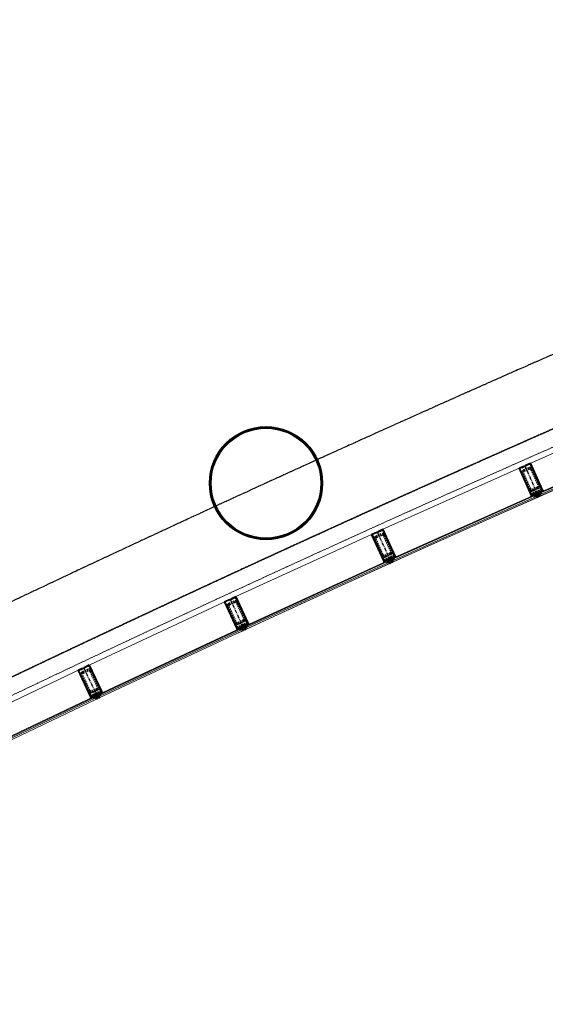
# Model space of a CAD drawing. Header units: millimetres. Extents: x 98667 to 994031, y -2704 to 533009.
# Tile 190 of 256: x 640217 to 644859, y 357176 to 365876. Entities that reach past the tile are written whole.
import ezdxf

# ---------------------------------------------------------------- set-up
doc = ezdxf.new("R2010")
doc.units = ezdxf.units.MM
for name, pattern in [('AP03000E0$0$CENTER', [50.8, 31.75, -6.35, 6.35, -6.35]), ('AP03000E0$0$HIDDEN', [9.525, 6.35, -3.175]), ('AP03000E0$0$HIDDENX2', [19.05, 12.7, -6.35]), ('sp00000g0$0$CENTER', [50.8, 31.75, -6.35, 6.35, -6.35])]:
    doc.linetypes.add(name, pattern=pattern)
for name, color, linetype in [('A-COL ENCLOUSER INNER', 1, 'Continuous'), ('A-COL ENCLOUSER OUTER', 6, 'Continuous'), ('sp00000g0$0$S-GRID', 1, 'sp00000g0$0$CENTER')]:
    doc.layers.add(name, color=color, linetype=linetype)
for name, color, linetype, lineweight in [('AP03000E0$0$A-GLAZ-FULL-EXTR', 2, 'Continuous', 20), ('AP03000E0$0$A-GLAZ-MULL-EXTR', 3, 'Continuous', 35), ('AP03000E0$0$A-WALL-FNSH', 1, 'Continuous', 15)]:
    doc.layers.add(name, color=color, linetype=linetype, lineweight=lineweight)
doc.layers.add('AP03000E0$0$A-Slab Edge Guide', color=55, linetype='Continuous', lineweight=15, plot=False)

msp = doc.modelspace()

# ---------------------------------------------------------------- linework, layer by layer
at = {"color": 251, "linetype": 'AP03000E0$0$CENTER'}
for p, q in [((644678, 361935), (644799.6, 361660.7)), ((643374.4, 361350.7), (643498.2, 361077.4)), ((642075.6, 360756), (642201.5, 360483.8)), ((640781.5, 360151.1), (640909.6, 359879.8))]:
    msp.add_line(p, q, dxfattribs=at)
at = {"layer": 'A-COL ENCLOUSER INNER', "color": 251}
for radius in [494, 485]:
    msp.add_circle((642392.1, 361780.8), radius, dxfattribs=at)
at = {"layer": 'A-COL ENCLOUSER OUTER', "color": 251}
msp.add_circle((642392.1, 361780.8), 500, dxfattribs=at)
at = {"layer": 'AP03000E0$0$A-GLAZ-FULL-EXTR', "color": 251}
for p, q in [((645969, 362501.4), (644695.1, 361942.5)), ((644803.5, 361695.3), (646077.5, 362254.2)), ((646079.9, 362248.7), (644805.9, 361689.8)), ((644810.8, 361678.8), (646084.7, 362237.7)), ((646089.5, 362226.7), (644815.6, 361667.8)), ((643391.5, 361358.4), (644660.9, 361927.4)), ((644771.3, 361681), (643501.9, 361112)), ((643504.3, 361106.5), (644773.8, 361675.5)), ((644778.7, 361664.6), (643509.3, 361095.6)), ((644762.3, 361657.2), (644757.4, 361668.2)), ((644758.6, 361665.4), (644764.1, 361667.9)), ((644761, 361660), (644758.6, 361665.4)), ((644762.8, 361670.6), (644773.8, 361675.5)), ((644767.7, 361659.7), (644762.8, 361670.6)), ((644764.1, 361667.9), (644766.5, 361662.4)), ((644778.7, 361664.6), (644767.7, 361659.7)), ((644773.8, 361675.5), (644771.3, 361681)), ((644773.8, 361675.5), (644778.7, 361664.6)), ((644783.6, 361653.6), (644778.7, 361664.6)), ((644805.9, 361689.8), (644803.5, 361695.3)), ((644816.9, 361694.6), (644805.9, 361689.8)), ((644805.9, 361689.8), (644810.8, 361678.8)), ((644810.8, 361678.8), (644821.8, 361683.6)), ((644815.6, 361667.8), (644810.8, 361678.8)), ((644821.8, 361683.6), (644816.9, 361694.6)), ((644823.6, 361694.3), (644818.1, 361691.9)), ((644818.1, 361691.9), (644820.6, 361686.4)), ((644820.6, 361686.4), (644826, 361688.8)), ((644827.3, 361686), (644822.4, 361697)), ((644826, 361688.8), (644823.6, 361694.3)), ((643514.2, 361084.6), (644783.6, 361653.6)), ((644766.5, 361662.4), (644761, 361660)), ((643357.4, 361343), (642092.5, 360763.9)), ((642204.9, 360518.4), (643469.8, 361097.5)), ((643472.3, 361092), (642207.4, 360512.9)), ((642212.4, 360502), (643477.3, 361081.1)), ((643482.3, 361070.2), (642217.4, 360491.1)), ((643460.9, 361073.6), (643455.9, 361084.5)), ((643457.2, 361081.8), (643462.6, 361084.3)), ((643459.7, 361076.3), (643457.2, 361081.8)), ((643465.1, 361078.8), (643459.7, 361076.3)), ((643461.4, 361087), (643472.3, 361092)), ((643466.4, 361076.1), (643461.4, 361087)), ((643462.6, 361084.3), (643465.1, 361078.8)), ((643477.3, 361081.1), (643466.4, 361076.1)), ((643469.8, 361097.5), (643472.3, 361092)), ((643472.3, 361092), (643477.3, 361081.1)), ((643477.3, 361081.1), (643482.3, 361070.2)), ((643501.9, 361112), (643504.3, 361106.5)), ((643515.3, 361111.4), (643504.3, 361106.5)), ((643504.3, 361106.5), (643509.3, 361095.6)), ((643509.3, 361095.6), (643520.2, 361100.5)), ((643509.3, 361095.6), (643514.2, 361084.6)), ((643520.2, 361100.5), (643515.3, 361111.4)), ((643522, 361111.2), (643516.5, 361108.7)), ((643516.5, 361108.7), (643519, 361103.2)), ((643519, 361103.2), (643524.5, 361105.7)), ((643525.7, 361102.9), (643520.8, 361113.9)), ((643524.5, 361105.7), (643522, 361111.2)), ((640798.4, 360159.1), (642058.6, 360748.2)), ((642172.9, 360503.6), (640912.7, 359914.5)), ((640915.3, 359909), (642175.5, 360498.2)), ((642180.6, 360487.3), (640920.3, 359898.2)), ((640925.4, 359887.3), (642185.6, 360476.4)), ((642164.3, 360479.7), (642159.2, 360490.5)), ((642160.4, 360487.8), (642165.9, 360490.4)), ((642163, 360482.4), (642160.4, 360487.8)), ((642168.4, 360484.9), (642163, 360482.4)), ((642164.6, 360493.1), (642175.5, 360498.2)), ((642169.7, 360482.2), (642164.6, 360493.1)), ((642165.9, 360490.4), (642168.4, 360484.9)), ((642180.6, 360487.3), (642169.7, 360482.2)), ((642175.5, 360498.2), (642172.9, 360503.6)), ((642175.5, 360498.2), (642180.6, 360487.3)), ((642185.6, 360476.4), (642180.6, 360487.3)), ((642207.4, 360512.9), (642204.9, 360518.4)), ((642218.3, 360517.9), (642207.4, 360512.9)), ((642207.4, 360512.9), (642212.4, 360502)), ((642212.4, 360502), (642223.3, 360507)), ((642217.4, 360491.1), (642212.4, 360502)), ((642223.3, 360507), (642218.3, 360517.9)), ((642225, 360517.7), (642219.6, 360515.2)), ((642219.6, 360515.2), (642222.1, 360509.7)), ((642222.1, 360509.7), (642227.5, 360512.2)), ((642228.8, 360509.5), (642223.8, 360520.4)), ((642227.5, 360512.2), (642225, 360517.7)), ((640764.6, 360143.1), (639509.1, 359544)), ((639625.3, 359300.3), (640880.8, 359899.4)), ((640883.4, 359894), (639627.9, 359294.9)), ((639633.1, 359284.1), (640888.6, 359883.2)), ((640893.8, 359872.3), (639638.3, 359273.2)), ((640872.4, 359875.4), (640867.2, 359886.3)), ((640868.5, 359883.5), (640873.9, 359886.1)), ((640871.1, 359878.1), (640868.5, 359883.5)), ((640876.5, 359880.7), (640871.1, 359878.1)), ((640872.6, 359888.8), (640883.4, 359894)), ((640877.8, 359878), (640872.6, 359888.8)), ((640873.9, 359886.1), (640876.5, 359880.7)), ((640888.6, 359883.2), (640877.8, 359878)), ((640880.8, 359899.4), (640883.4, 359894)), ((640883.4, 359894), (640888.6, 359883.2)), ((640888.6, 359883.2), (640893.8, 359872.3)), ((640912.7, 359914.5), (640915.3, 359909)), ((640926.1, 359914.1), (640915.3, 359909)), ((640915.3, 359909), (640920.3, 359898.2)), ((640920.3, 359898.2), (640931.2, 359903.2)), ((640920.3, 359898.2), (640925.4, 359887.3)), ((640931.2, 359903.2), (640926.1, 359914.1)), ((640932.8, 359913.9), (640927.4, 359911.4)), ((640927.4, 359911.4), (640929.9, 359906)), ((640929.9, 359906), (640935.4, 359908.5)), ((640936.6, 359905.8), (640931.6, 359916.7)), ((640935.4, 359908.5), (640932.8, 359913.9))]:
    msp.add_line(p, q, dxfattribs=at)
at = {"layer": 'AP03000E0$0$A-GLAZ-FULL-EXTR', "color": 251, "linetype": 'Continuous'}
for p, q in [((644763.7, 361668.6), (644774.7, 361673.5)), ((644768.9, 361660.2), (644764.1, 361671.2)), ((644765, 361665.7), (644776, 361670.6)), ((644766.3, 361662.8), (644777.3, 361667.7)), ((644771.8, 361661.5), (644767, 361672.5)), ((644767.6, 361659.9), (644778.6, 361664.8)), ((644774.7, 361662.8), (644769.8, 361673.8)), ((644777.6, 361664.1), (644772.7, 361675.1)), ((644806.4, 361688.7), (644819.6, 361688.7)), ((644807.4, 361686.5), (644807.4, 361690.4)), ((644807.8, 361685.5), (644820.9, 361685.5)), ((644809.2, 361682.4), (644818.8, 361682.3)), ((644810.5, 361679.3), (644810.6, 361691.8)), ((644810.6, 361679.2), (644811.6, 361679.2)), ((644810.7, 361691.9), (644818.2, 361691.8)), ((644813.7, 361680.1), (644813.8, 361693.2)), ((644816.9, 361681.5), (644817, 361694.6)), ((644820.1, 361682.9), (644820.1, 361687.4)), ((643461.9, 361085.9), (643461.9, 361087.3)), ((643462.5, 361084.6), (643475.7, 361084.6)), ((643463, 361087.8), (643474.2, 361087.7)), ((643463.9, 361081.4), (643477.2, 361081.4)), ((643465, 361079), (643465.1, 361088.7)), ((643465.4, 361078.2), (643471, 361078.2)), ((643468.2, 361076.9), (643468.3, 361090.2)), ((643469.9, 361090.9), (643472.8, 361090.9)), ((643471.4, 361078.4), (643471.5, 361091.6)), ((643474.6, 361079.9), (643474.6, 361086.9)), ((643504.5, 361106.2), (643515.4, 361111.1)), ((643505.8, 361103.3), (643516.7, 361108.2)), ((643511.5, 361096.6), (643506.6, 361107.6)), ((643507.1, 361100.4), (643518, 361105.3)), ((643508.4, 361097.5), (643519.3, 361102.4)), ((643514.4, 361097.9), (643509.5, 361108.9)), ((643517.3, 361099.2), (643512.4, 361110.2)), ((642164.8, 360492.7), (642175.7, 360497.8)), ((642170.4, 360482.5), (642165.4, 360493.4)), ((642166.1, 360489.8), (642177, 360494.9)), ((642167.5, 360487), (642178.3, 360492)), ((642173.3, 360483.9), (642168.2, 360494.8)), ((642168.8, 360484.1), (642179.7, 360489.1)), ((642176.2, 360485.2), (642171.1, 360496.1)), ((642179, 360486.6), (642174, 360497.5)), ((642207.9, 360511.9), (642221.1, 360511.8)), ((642208.6, 360510.4), (642208.6, 360513.5)), ((642209.4, 360508.7), (642222.6, 360508.6)), ((642210.8, 360505.5), (642220, 360505.5)), ((642211.7, 360503.5), (642211.8, 360514.9)), ((642212, 360515), (642219.7, 360515)), ((642212.3, 360502.3), (642213.1, 360502.3)), ((642214.9, 360503.2), (642215, 360516.4)), ((642218.1, 360504.6), (642218.1, 360517.8)), ((642221.3, 360506.1), (642221.3, 360511.4)), ((640872.7, 359888.7), (640886, 359888.6)), ((640874.2, 359885.5), (640887.5, 359885.5)), ((640875.7, 359882.4), (640875.7, 359890.3)), ((640875.7, 359882.3), (640886.7, 359882.3)), ((640877.2, 359879.1), (640880.1, 359879.1)), ((640878.8, 359878.5), (640878.9, 359891.8)), ((640878.9, 359891.8), (640884.5, 359891.8)), ((640882, 359880), (640882.1, 359893.4)), ((640885.2, 359881.6), (640885.2, 359890.2)), ((640888.4, 359883.1), (640888.4, 359883.6)), ((640916, 359907.5), (640926.9, 359912.5)), ((640922.1, 359899), (640917.1, 359909.9)), ((640917.3, 359904.6), (640928.2, 359909.6)), ((640918.7, 359901.7), (640929.6, 359906.8)), ((640925, 359900.4), (640919.9, 359911.2)), ((640920, 359898.8), (640930.9, 359903.9)), ((640927.9, 359901.7), (640922.8, 359912.6)), ((640930.8, 359903), (640925.7, 359913.9))]:
    msp.add_line(p, q, dxfattribs=at)
msp.add_arc((717502.2, 197719), 179339.2, 89.995553, 114.847186, dxfattribs=at)
at = {"layer": 'AP03000E0$0$A-GLAZ-MULL-EXTR', "color": 251}
for p, q in [((644668.8, 361930.9), (644627.7, 361912.7)), ((644631.7, 361911.1), (644670.1, 361928.2)), ((644683.8, 361934.3), (644649.9, 361919.3)), ((644651.2, 361916.5), (644689.6, 361933.5)), ((644670.1, 361928.2), (644668.8, 361930.9)), ((644728.3, 361957.3), (644682.5, 361937)), ((644682.5, 361937), (644683.8, 361934.3)), ((644688.3, 361936.3), (644726.7, 361953.3)), ((644689.6, 361933.5), (644688.3, 361936.3)), ((644726.7, 361953.3), (644807.8, 361770.5)), ((644833.7, 361719.6), (644728.3, 361957.3)), ((644627.7, 361912.7), (644733.1, 361675)), ((644712.7, 361728.3), (644631.7, 361911.1)), ((644649.9, 361919.3), (644651.2, 361916.5)), ((644807.8, 361770.5), (644830.9, 361718.4)), ((644735.8, 361676.2), (644712.7, 361728.3)), ((644757.7, 361675), (644732.6, 361663.8)), ((644732.6, 361663.8), (644735.1, 361670.4)), ((644733.1, 361675), (644735.1, 361670.4)), ((644735.1, 361670.4), (644774, 361687.7)), ((644735.1, 361670.4), (644755.7, 361679.5)), ((644772, 361692.2), (644735.8, 361676.2)), ((644793.6, 361705.1), (644755.2, 361688.1)), ((644755.2, 361688.1), (644756.4, 361685.3)), ((644755.7, 361679.5), (644757.7, 361675)), ((644756.4, 361685.3), (644790.2, 361700.3)), ((644776.5, 361694.3), (644772, 361692.2)), ((644774, 361687.7), (644788.2, 361655.7)), ((644792.7, 361657.7), (644776.5, 361694.3)), ((644790.2, 361700.3), (644806.5, 361663.8)), ((644794.8, 361702.4), (644793.6, 361705.1)), ((644830.9, 361718.4), (644794.8, 361702.4)), ((644796.8, 361697.8), (644835.7, 361715)), ((644811, 361665.8), (644796.8, 361697.8)), ((644806.5, 361663.8), (644811, 361665.8)), ((644835.7, 361715), (644815.1, 361705.9)), ((644815.1, 361705.9), (644817.1, 361701.3)), ((644817.1, 361701.3), (644842.3, 361712.5)), ((644835.7, 361715), (644833.7, 361719.6)), ((644842.3, 361712.5), (644835.7, 361715)), ((644788.2, 361655.7), (644792.7, 361657.7)), ((643324.3, 361328), (643369.9, 361348.6)), ((643431.6, 361091.1), (643324.3, 361328)), ((643366.6, 361343.8), (643328.3, 361326.5)), ((643328.3, 361326.5), (643410.8, 361144.3)), ((643367.8, 361341.1), (643366.6, 361343.8)), ((643406, 361358.4), (643367.8, 361341.1)), ((643369.9, 361348.6), (643371.1, 361345.9)), ((643371.1, 361345.9), (643404.8, 361361.1)), ((643383.5, 361354.8), (643424.5, 361373.4)), ((643384.8, 361352.1), (643383.5, 361354.8)), ((643423, 361369.4), (643384.8, 361352.1)), ((643404.8, 361361.1), (643406, 361358.4)), ((643505.6, 361187.2), (643423, 361369.4)), ((643424.5, 361373.4), (643531.8, 361136.5)), ((643410.8, 361144.3), (643434.3, 361092.4)), ((643529.1, 361135.3), (643505.6, 361187.2)), ((643456.2, 361091.3), (643431.2, 361080)), ((643431.2, 361080), (643433.7, 361086.6)), ((643433.7, 361086.6), (643431.6, 361091.1)), ((643472.4, 361104.1), (643433.7, 361086.6)), ((643433.7, 361086.6), (643454.2, 361095.9)), ((643434.3, 361092.4), (643470.3, 361108.7)), ((643454.2, 361095.9), (643456.2, 361091.3)), ((643469.1, 361111.4), (643507.3, 361128.8)), ((643470.3, 361108.7), (643469.1, 361111.4)), ((643486.8, 361072.3), (643472.4, 361104.1)), ((643508.6, 361126), (643474.9, 361110.8)), ((643474.9, 361110.8), (643491.4, 361074.3)), ((643491.4, 361074.3), (643486.8, 361072.3)), ((643488.5, 361116.9), (643493.1, 361119)), ((643505.1, 361080.5), (643488.5, 361116.9)), ((643493.1, 361119), (643529.1, 361135.3)), ((643533.9, 361132), (643495.2, 361114.4)), ((643495.2, 361114.4), (643509.6, 361082.6)), ((643509.6, 361082.6), (643505.1, 361080.5)), ((643507.3, 361128.8), (643508.6, 361126)), ((643533.9, 361132), (643513.4, 361122.7)), ((643513.4, 361122.7), (643515.4, 361118.1)), ((643515.4, 361118.1), (643540.5, 361129.5)), ((643531.8, 361136.5), (643533.9, 361132)), ((643540.5, 361129.5), (643533.9, 361132)), ((642025.6, 360732.9), (642071, 360753.9)), ((642134.8, 360497), (642025.6, 360732.9)), ((642067.7, 360749.1), (642029.6, 360731.5)), ((642029.6, 360731.5), (642113.6, 360550)), ((642069, 360746.4), (642067.7, 360749.1)), ((642107.1, 360764), (642069, 360746.4)), ((642071, 360753.9), (642072.3, 360751.2)), ((642072.3, 360751.2), (642105.9, 360766.7)), ((642084.6, 360760.2), (642125.5, 360779.1)), ((642085.9, 360757.5), (642084.6, 360760.2)), ((642124, 360775.1), (642085.9, 360757.5)), ((642105.9, 360766.7), (642107.1, 360764)), ((642208, 360593.6), (642124, 360775.1)), ((642125.5, 360779.1), (642234.6, 360543.2)), ((642113.6, 360550), (642137.5, 360498.2)), ((642172.1, 360517.5), (642210.2, 360535.2)), ((642211.5, 360532.5), (642177.9, 360516.9)), ((642196.1, 360525.3), (642231.9, 360541.9)), ((642236.7, 360538.6), (642198.2, 360520.8)), ((642231.9, 360541.9), (642208, 360593.6)), ((642210.2, 360535.2), (642211.5, 360532.5)), ((642236.7, 360538.6), (642216.3, 360529.2)), ((642218.4, 360524.6), (642243.4, 360536.2)), ((642234.6, 360543.2), (642236.7, 360538.6)), ((642243.4, 360536.2), (642236.7, 360538.6)), ((642159.4, 360497.3), (642134.5, 360485.8)), ((642134.5, 360485.8), (642136.9, 360492.4)), ((642136.9, 360492.4), (642134.8, 360497)), ((642175.5, 360510.3), (642136.9, 360492.4)), ((642136.9, 360492.4), (642157.3, 360501.9)), ((642137.5, 360498.2), (642173.4, 360514.8)), ((642157.3, 360501.9), (642159.4, 360497.3)), ((642173.4, 360514.8), (642172.1, 360517.5)), ((642190.2, 360478.5), (642175.5, 360510.3)), ((642177.9, 360516.9), (642194.7, 360480.6)), ((642194.7, 360480.6), (642190.2, 360478.5)), ((642191.5, 360523.2), (642196.1, 360525.3)), ((642208.3, 360486.9), (642191.5, 360523.2)), ((642198.2, 360520.8), (642212.9, 360489)), ((642212.9, 360489), (642208.3, 360486.9)), ((642216.3, 360529.2), (642218.4, 360524.6)), ((640772.4, 360146.8), (640731.7, 360127.6)), ((640731.7, 360127.6), (640842.8, 359892.5)), ((640735.7, 360126.2), (640773.7, 360144.1)), ((640821.1, 359945.3), (640735.7, 360126.2)), ((640787.3, 360150.5), (640753.8, 360134.7)), ((640753.8, 360134.7), (640755.1, 360132)), ((640755.1, 360132), (640793.1, 360149.9)), ((640773.7, 360144.1), (640772.4, 360146.8)), ((640831.2, 360174.6), (640786, 360153.2)), ((640786, 360153.2), (640787.3, 360150.5)), ((640791.8, 360152.6), (640829.8, 360170.6)), ((640793.1, 360149.9), (640791.8, 360152.6)), ((640829.8, 360170.6), (640915.2, 359989.7)), ((640942.2, 359939.5), (640831.2, 360174.6)), ((640845.5, 359893.8), (640821.1, 359945.3)), ((640902.5, 359924), (640864.6, 359906.1)), ((640903.8, 359921.3), (640902.5, 359924)), ((640939.5, 359938.2), (640903.8, 359921.3)), ((640905.9, 359916.8), (640944.4, 359935)), ((640915.2, 359989.7), (640939.5, 359938.2)), ((640944.4, 359935), (640924, 359925.3)), ((640924, 359925.3), (640926.2, 359920.8)), ((640926.2, 359920.8), (640951, 359932.6)), ((640944.4, 359935), (640942.2, 359939.5)), ((640951, 359932.6), (640944.4, 359935)), ((640867.4, 359893.1), (640842.5, 359881.3)), ((640842.5, 359881.3), (640844.9, 359888)), ((640842.8, 359892.5), (640844.9, 359888)), ((640844.9, 359888), (640883.3, 359906.1)), ((640844.9, 359888), (640865.3, 359897.6)), ((640881.2, 359910.7), (640845.5, 359893.8)), ((640864.6, 359906.1), (640865.8, 359903.4)), ((640865.3, 359897.6), (640867.4, 359893.1)), ((640865.8, 359903.4), (640899.3, 359919.2)), ((640885.7, 359912.8), (640881.2, 359910.7)), ((640883.3, 359906.1), (640898.3, 359874.5)), ((640902.8, 359876.6), (640885.7, 359912.8)), ((640898.3, 359874.5), (640902.8, 359876.6)), ((640899.3, 359919.2), (640916.4, 359883)), ((640920.9, 359885.2), (640905.9, 359916.8)), ((640916.4, 359883), (640920.9, 359885.2))]:
    msp.add_line(p, q, dxfattribs=at)
at = {"layer": 'AP03000E0$0$A-GLAZ-MULL-EXTR', "color": 251, "linetype": 'AP03000E0$0$HIDDENX2'}
for p, q in [((644715.4, 361727.3), (644654.6, 361864.4)), ((644726.8, 361732.4), (644666, 361869.5)), ((644667.3, 361897.4), (644713, 361917.7)), ((644672.4, 361886), (644718.1, 361906.3)), ((644734.6, 361899.9), (644795.4, 361762.8)), ((644746, 361905), (644806.8, 361767.8)), ((644725.5, 361704.4), (644816.9, 361745)), ((644733.6, 361686.2), (644725.5, 361704.4)), ((644779.3, 361706.4), (644733.6, 361686.2)), ((644789, 361746.3), (644743.3, 361726)), ((644794.1, 361734.9), (644748.4, 361714.6)), ((644825, 361726.7), (644779.3, 361706.4)), ((644816.9, 361745), (644825, 361726.7)), ((643409.6, 361333.7), (643364, 361313)), ((643414.7, 361322.3), (643369.2, 361301.6)), ((643493.2, 361179.4), (643431.3, 361316.1)), ((643504.6, 361184.6), (643442.7, 361321.2)), ((643351.6, 361279.9), (643413.5, 361143.3)), ((643363, 361285.1), (643424.9, 361148.5)), ((643514.9, 361161.8), (643423.8, 361120.5)), ((643441.4, 361142.2), (643486.9, 361162.9)), ((643446.6, 361130.9), (643492.1, 361151.5)), ((643477.6, 361123), (643523.1, 361143.6)), ((643523.1, 361143.6), (643514.9, 361161.8)), ((643423.8, 361120.5), (643432, 361102.3)), ((643432, 361102.3), (643477.6, 361123)), ((642110.8, 360739.3), (642065.5, 360718.3)), ((642116.1, 360728), (642070.7, 360707)), ((642195.7, 360585.7), (642132.7, 360721.9)), ((642207, 360591), (642144, 360727.1)), ((642053.3, 360685.1), (642116.3, 360549)), ((642064.6, 360690.4), (642127.6, 360554.2)), ((642217.5, 360568.3), (642126.8, 360526.3)), ((642144.2, 360548.1), (642189.6, 360569.1)), ((642149.4, 360536.8), (642194.8, 360557.8)), ((642180.5, 360529.1), (642225.9, 360550.1)), ((642225.9, 360550.1), (642217.5, 360568.3)), ((642126.8, 360526.3), (642135.2, 360508.1)), ((642135.2, 360508.1), (642180.5, 360529.1)), ((640771.7, 360113.3), (640816.9, 360134.6)), ((640777, 360102), (640822.2, 360123.3)), ((640838.9, 360117.4), (640902.9, 359981.7)), ((640850.2, 360122.7), (640914.2, 359987.1)), ((640823.8, 359944.4), (640759.7, 360080)), ((640835.1, 359949.7), (640771, 360085.3)), ((640834.5, 359921.8), (640924.9, 359964.5)), ((640888.2, 359925), (640843, 359903.7)), ((640897, 359965.1), (640851.8, 359943.7)), ((640902.3, 359953.8), (640857.1, 359932.4)), ((640933.4, 359946.4), (640888.2, 359925)), ((640924.9, 359964.5), (640933.4, 359946.4)), ((640843, 359903.7), (640834.5, 359921.8))]:
    msp.add_line(p, q, dxfattribs=at)
at = {"layer": 'AP03000E0$0$A-GLAZ-MULL-EXTR', "color": 251, "linetype": 'Continuous'}
for p, q in [((644733.4, 361666), (644737.5, 361666)), ((644734.7, 361669.2), (644744.6, 361669.2)), ((644735.4, 361665.1), (644735.4, 361670.6)), ((644738.6, 361666.5), (644738.6, 361672)), ((644739.5, 361672.4), (644751.7, 361672.3)), ((644741.8, 361667.9), (644741.8, 361673.4)), ((644745, 361669.3), (644745, 361674.8)), ((644746.6, 361675.5), (644757.5, 361675.5)), ((644748.1, 361670.7), (644748.2, 361676.2)), ((644751.3, 361672.1), (644751.3, 361677.6)), ((644753.7, 361678.7), (644756.1, 361678.7)), ((644754.5, 361673.5), (644754.5, 361679)), ((644757.7, 361675), (644757.7, 361675.1)), ((644816, 361703.8), (644822.7, 361703.8)), ((644817.5, 361707), (644829.8, 361706.9)), ((644818.1, 361701.8), (644818.1, 361707.2)), ((644821.3, 361703.2), (644821.3, 361708.6)), ((644824.5, 361704.6), (644824.5, 361710.1)), ((644824.6, 361710.1), (644836.9, 361710.1)), ((644827.7, 361706), (644827.7, 361711.5)), ((644830.8, 361707.4), (644830.9, 361712.9)), ((644831.7, 361713.3), (644840.3, 361713.2)), ((644834, 361708.8), (644834, 361714.3)), ((644837.2, 361710.2), (644837.2, 361714.4)), ((644840.4, 361711.6), (644840.4, 361713.2)), ((643431.5, 361080.9), (643456, 361091.9)), ((643433.2, 361080.9), (643432.3, 361082.9)), ((643433.1, 361085.1), (643454.7, 361094.8)), ((643436.1, 361082.2), (643434, 361086.7)), ((643439, 361083.5), (643436.9, 361088.1)), ((643441.8, 361084.8), (643439.8, 361089.4)), ((643444.7, 361086.1), (643442.7, 361090.7)), ((643447.6, 361087.4), (643445.6, 361092)), ((643450.5, 361088.7), (643448.5, 361093.3)), ((643453.4, 361090), (643451.4, 361094.6)), ((643513.9, 361121.6), (643535.6, 361131.3)), ((643517, 361118.9), (643515, 361123.4)), ((643515.2, 361118.7), (643539.8, 361129.8)), ((643519.9, 361120.2), (643517.9, 361124.7)), ((643522.8, 361121.5), (643520.8, 361126)), ((643525.7, 361122.8), (643523.7, 361127.4)), ((643528.6, 361124.1), (643526.6, 361128.7)), ((643531.5, 361125.4), (643529.4, 361130)), ((643534.4, 361126.7), (643532.3, 361131.3)), ((643537.3, 361128), (643535.8, 361131.2)), ((643540.2, 361129.4), (643540, 361129.7)), ((642216.7, 360528.3), (642238, 360538.1)), ((642218.1, 360525.4), (642242.3, 360536.6)), ((642224, 360527.2), (642221.9, 360531.8)), ((642226.9, 360528.6), (642224.8, 360533.1)), ((642229.8, 360529.9), (642227.7, 360534.4)), ((642232.7, 360531.2), (642230.6, 360535.8)), ((642235.6, 360532.6), (642233.5, 360537.1)), ((642238.4, 360533.9), (642236.3, 360538.4)), ((642241.3, 360535.2), (642240.4, 360537.3)), ((642134.7, 360485.9), (642134.6, 360486.1)), ((642135, 360487.1), (642159, 360498.2)), ((642137.6, 360487.2), (642136.1, 360490.3)), ((642136.5, 360491.3), (642157.7, 360501.1)), ((642140.5, 360488.6), (642138.4, 360493.1)), ((642143.3, 360489.9), (642141.2, 360494.4)), ((642146.2, 360491.2), (642144.1, 360495.8)), ((642149.1, 360492.6), (642147, 360497.1)), ((642152, 360493.9), (642149.9, 360498.4)), ((642154.9, 360495.2), (642152.8, 360499.8)), ((642157.8, 360496.6), (642155.7, 360501.1)), ((642221.1, 360525.9), (642219.1, 360530.4)), ((640924.6, 359924.1), (640924.6, 359925.6)), ((640925.1, 359925.8), (640936.7, 359925.8)), ((640925.3, 359922.7), (640930, 359922.6)), ((640927.8, 359921.6), (640927.8, 359927.1)), ((640931, 359923.1), (640931, 359928.6)), ((640931.7, 359929), (640943.3, 359928.9)), ((640934.1, 359924.6), (640934.2, 359930.1)), ((640937.3, 359926.1), (640937.3, 359931.6)), ((640938.4, 359932.1), (640950, 359932.1)), ((640940.5, 359927.6), (640940.5, 359933.1)), ((640943.7, 359929.1), (640943.7, 359934.6)), ((640946.9, 359930.6), (640946.9, 359934.1)), ((640950, 359932.1), (640950, 359932.9)), ((640842.7, 359881.7), (640843.4, 359881.7)), ((640843.8, 359884.9), (640850, 359884.9)), ((640845.1, 359888.1), (640856.7, 359888)), ((640845.1, 359882.5), (640845.1, 359888.1)), ((640848.2, 359884), (640848.3, 359889.6)), ((640851.4, 359885.5), (640851.4, 359891.1)), ((640851.7, 359891.2), (640863.3, 359891.2)), ((640854.6, 359887), (640854.6, 359892.6)), ((640857.8, 359888.5), (640857.8, 359894.1)), ((640858.4, 359894.4), (640866.8, 359894.3)), ((640861, 359890), (640861, 359895.6)), ((640864.1, 359891.5), (640864.2, 359897.1)), ((640865.1, 359897.5), (640865.3, 359897.5)), ((640867.3, 359893), (640867.3, 359893.2))]:
    msp.add_line(p, q, dxfattribs=at)
at = {"layer": 'AP03000E0$0$A-GLAZ-MULL-EXTR', "color": 251, "linetype": 'AP03000E0$0$HIDDENX2'}
for centre, radius, start, end in [((644677.4, 361874.6), 25, 113.91563, 203.91563), ((644677.4, 361874.6), 12.5, 113.91563, 203.91563), ((644723.1, 361894.8), 25, 23.91563, 113.91563), ((644723.1, 361894.8), 12.5, 23.91563, 113.91563), ((644783.9, 361757.7), 12.5, 293.91563, 23.91563), ((644783.9, 361757.7), 25, 293.91563, 23.91563), ((644738.2, 361737.4), 25, 203.91563, 293.91563), ((644738.2, 361737.4), 12.5, 203.91563, 293.91563), ((643419.9, 361310.9), 25, 24.37125, 114.37125), ((643419.9, 361310.9), 12.5, 24.37125, 114.37125), ((643374.3, 361290.3), 25, 114.37125, 204.37125), ((643374.3, 361290.3), 12.5, 114.37125, 204.37125), ((643436.2, 361153.6), 25, 204.37125, 294.37125), ((643436.2, 361153.6), 12.5, 204.37125, 294.37125), ((643481.8, 361174.3), 12.5, 294.37125, 24.37125), ((643481.8, 361174.3), 25, 294.37125, 24.37125), ((642076, 360695.6), 25, 114.82688, 204.82688), ((642076, 360695.6), 12.5, 114.82688, 204.82688), ((642121.3, 360716.6), 25, 24.82688, 114.82688), ((642121.3, 360716.6), 12.5, 24.82688, 114.82688), ((642138.9, 360559.5), 25, 204.82688, 294.82688), ((642138.9, 360559.5), 12.5, 204.82688, 294.82688), ((642184.3, 360580.5), 12.5, 294.82688, 24.82688), ((642184.3, 360580.5), 25, 294.82688, 24.82688), ((640782.4, 360090.7), 25, 115.28251, 205.28251), ((640782.4, 360090.7), 12.5, 115.28251, 205.28251), ((640827.6, 360112), 25, 25.28251, 115.28251), ((640827.6, 360112), 12.5, 25.28251, 115.28251), ((640846.4, 359955), 25, 205.28251, 295.28251), ((640846.4, 359955), 12.5, 205.28251, 295.28251), ((640891.6, 359976.4), 12.5, 295.28251, 25.28251), ((640891.6, 359976.4), 25, 295.28251, 25.28251)]:
    msp.add_arc(centre, radius, start, end, dxfattribs=at)
at = {"layer": 'AP03000E0$0$A-GLAZ-MULL-EXTR', "color": 251}
for centre, start, end in [((644811.8, 361670.2), 51.97628, 175.85496), ((644812.2, 361669.2), 51.97628, 175.85496), ((644812.6, 361668.3), 51.97628, 175.85496), ((644813, 361667.4), 51.97628, 175.85496), ((644813.4, 361666.5), 51.97628, 175.85496), ((644813.8, 361665.6), 51.97628, 175.85496), ((644784.4, 361658), 51.97628, 175.85496), ((644784.8, 361657.1), 51.97628, 175.85496), ((644785.2, 361656.2), 51.97628, 175.85496), ((644785.6, 361655.3), 51.97628, 175.85496), ((644786, 361654.3), 51.97628, 175.85496), ((644786.4, 361653.4), 51.97628, 175.85496), ((643483, 361074.6), 52.4319, 176.31059), ((643483.5, 361073.6), 52.4319, 176.31059), ((643483.9, 361072.7), 52.4319, 176.31059), ((643484.3, 361071.8), 52.4319, 176.31059), ((643484.7, 361070.9), 52.4319, 176.31059), ((643485.1, 361070), 52.4319, 176.31059), ((643510.4, 361086.9), 52.4319, 176.31059), ((643510.8, 361086), 52.4319, 176.31059), ((643511.2, 361085.1), 52.4319, 176.31059), ((643511.6, 361084.2), 52.4319, 176.31059), ((643512, 361083.3), 52.4319, 176.31059), ((643512.4, 361082.4), 52.4319, 176.31059), ((642186.4, 360480.8), 52.88754, 176.76622), ((642186.8, 360479.9), 52.88754, 176.76622), ((642187.2, 360479), 52.88754, 176.76622), ((642187.6, 360478.1), 52.88754, 176.76622), ((642188.1, 360477.2), 52.88754, 176.76622), ((642188.5, 360476.3), 52.88754, 176.76622), ((642213.6, 360493.4), 52.88754, 176.76622), ((642214, 360492.5), 52.88754, 176.76622), ((642214.4, 360491.6), 52.88754, 176.76622), ((642214.9, 360490.7), 52.88754, 176.76622), ((642215.3, 360489.8), 52.88754, 176.76622), ((642215.7, 360488.9), 52.88754, 176.76622), ((640894.5, 359876.7), 53.34316, 177.22184), ((640894.9, 359875.8), 53.34316, 177.22184), ((640895.3, 359874.9), 53.34316, 177.22184), ((640895.7, 359874), 53.34316, 177.22184), ((640896.2, 359873.1), 53.34316, 177.22184), ((640896.6, 359872.2), 53.34316, 177.22184), ((640921.6, 359889.5), 53.34316, 177.22184), ((640922, 359888.6), 53.34316, 177.22184), ((640922.4, 359887.7), 53.34316, 177.22184), ((640922.9, 359886.8), 53.34316, 177.22184), ((640923.3, 359885.9), 53.34316, 177.22184), ((640923.7, 359885), 53.34316, 177.22184)]:
    msp.add_arc(centre, 2.83, start, end, dxfattribs=at)
at = {"layer": 'AP03000E0$0$A-Slab Edge Guide', "color": 251, "linetype": 'AP03000E0$0$HIDDEN'}
msp.add_arc((717516.1, 197695.6), 180466, 89.99998, 131.000008, dxfattribs=at)
at = {"layer": 'AP03000E0$0$A-WALL-FNSH', "color": 251, "linetype": 'AP03000E0$0$HIDDEN'}
for radius in [179866, 179861, 179716]:
    msp.add_arc((717516.1, 197695.6), radius, 89.99998, 131.000008, dxfattribs=at)
at = {"layer": 'sp00000g0$0$S-GRID', "color": 251}
msp.add_arc((717516.1, 197695.6), 180466, 90, 130.999989, dxfattribs=at)

doc.saveas('drawing.dxf')
